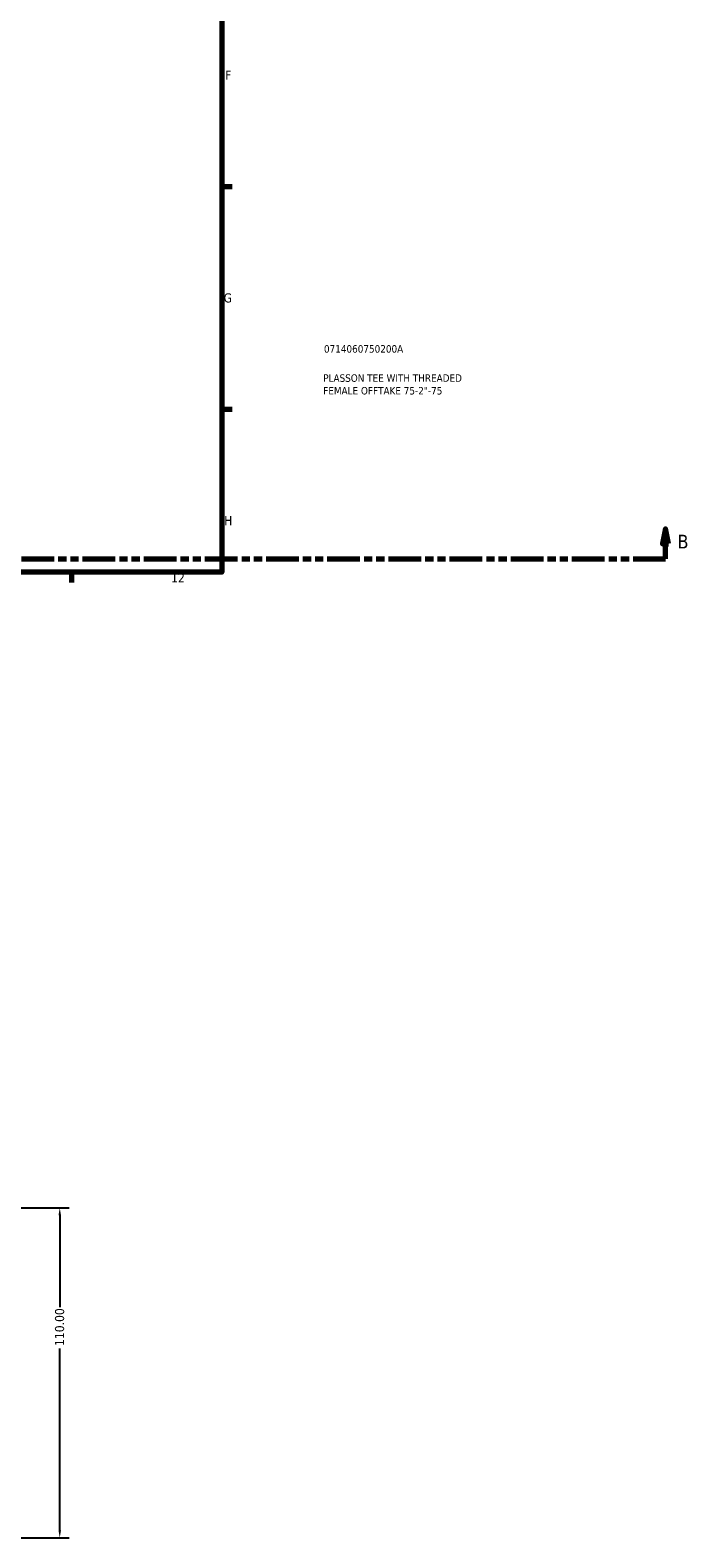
# Model space of a CAD drawing. Header units: millimetres. Extents: x 0 to 1205, y -430 to 831.
# Tile 3 of 7: x 757 to 977, y -302 to 201. Entities that reach past the tile are written whole.
import ezdxf

# ---------------------------------------------------------------- set-up
doc = ezdxf.new("R2010")
doc.units = ezdxf.units.MM
doc.linetypes.add('DOUBLE_DASH_CHAIN', pattern=[1.2403, 0.6614, -0.0827, 0.1654, -0.0827, 0.1654, -0.0827])
for name, color, linetype, lineweight in [('Border (ANSI)', 7, 'Continuous', 70), ('Dimension (ANSI)', 7, 'Continuous', 25), ('Section Line (ANSI)', 7, 'DOUBLE_DASH_CHAIN', 70), ('Title (ISO)', 7, 'Continuous', 50)]:
    doc.layers.add(name, color=color, linetype=linetype, lineweight=lineweight)
doc.styles.add('Label Text (ANSI)', font='tahoma.ttf')
doc.styles.add('Note Text (ANSI)', font='tahoma.ttf')
doc.styles.add('Note Text (ISO)', font='tahoma.ttf')
doc.dimstyles.new('Default - mm (ANSI)', dxfattribs={"dimtxt": 3.048, "dimasz": 2.5, "dimexe": 3.175, "dimexo": 1.6002, "dimgap": 0.8, "dimtad": 0, "dimtoh": 1, "dimrnd": 1e-08, "dimzin": 4, "dimdsep": 46, "dimtxsty": 'Note Text (ANSI)', "dimcen": 0.09, "dimdle": 10, "dimclrd": 256, "dimclre": 256, "dimclrt": 256, "dimadec": 1, "dimazin": 1, "dimtfac": 1, "dimtofl": 0, "dimtmove": 0, "dimatfit": 3, "dimfxl": 1, "dimtolj": 1, "dimtzin": 4, "dimlwd": -1, "dimlwe": -1, "dimarcsym": 0})

# ---------------------------------------------------------------- blocks, each defined once
blk = doc.blocks.new('Borders Default Border')
at = {"layer": 'Border (ANSI)'}
for p, q in [((821, 148.5), (824.45, 148.5)), ((821, 74.25), (824.45, 74.25)), ((770.92, 20), (770.92, 16.55))]:
    blk.add_line(p, q, dxfattribs=at)
at = {"layer": 'Border (ANSI)', "flags": 128}
blk.add_lwpolyline([(20, 20), (20, 574), (821, 574), (821, 20), (20, 20)], dxfattribs=at)
at = {"layer": 'Border (ANSI)', "attachment_point": 7, "style": 'Note Text (ANSI)'}
for s, insert, char_height in [('F', (822.14, 184.1), 3.05), ('G', (821.66, 109.79), 3.05), ('H', (821.81, 35.6), 3.05), ('12', (804.13, 16.55), 3.048)]:
    blk.add_mtext(s, dxfattribs=dict(at, insert=insert, char_height=char_height))
blk = doc.blocks.new('Title Blocks ISO')
at = {"layer": 'Title (ISO)', "color": 232, "true_color": 0xca0064, "style": 'Note Text (ISO)'}
for tag, p in [('PART_NUMBER_001', (34.08, 73.13)), ('DESCRIPTION_001', (33.84, 63.4)), ('DESCRIPTION_002', (33.84, 59.18))]:
    blk.add_attdef(tag, p, '', height=2.5, dxfattribs=at)
blk = doc.blocks.new('2dTransSection0')
at = {"layer": 'Section Line (ANSI)', "linetype": 'Continuous'}
for p, q in [((346.59, 34.35), (345.59, 29.35)), ((346.59, 29.35), (346.59, 34.35)), ((347.59, 29.35), (346.59, 34.35)), ((968.91, 34.35), (967.91, 29.35)), ((968.91, 29.35), (968.91, 34.35)), ((969.91, 29.35), (968.91, 34.35)), ((345.59, 29.35), (347.59, 29.35)), ((346.59, 24.35), (346.59, 29.35)), ((967.91, 29.35), (969.91, 29.35)), ((968.91, 24.35), (968.91, 29.35)), ((346.59, 24.35), (357.37, 24.35)), ((958.13, 24.35), (968.91, 24.35))]:
    blk.add_line(p, q, dxfattribs=at)
at = {"layer": 'Section Line (ANSI)', "linetype": 'DOUBLE_DASH_CHAIN', "ltscale": 16.435152}
blk.add_line((346.59, 24.35), (968.91, 24.35), dxfattribs=at)
at = {"layer": 'Section Line (ANSI)', "linetype": 'Continuous', "flags": 128}
for points in [[(347.59, 29.35), (346.59, 34.35), (345.59, 29.35), (347.59, 29.35)], [(969.91, 29.35), (968.91, 34.35), (967.91, 29.35), (969.91, 29.35)]]:
    blk.add_lwpolyline(points, dxfattribs=at)
at = {"layer": 'Section Line (ANSI)'}
for points in [[(347.59, 29.35), (346.59, 34.35), (345.59, 29.35), (347.59, 29.35)], [(969.91, 29.35), (968.91, 34.35), (967.91, 29.35), (969.91, 29.35)]]:
    blk.add_solid(points, dxfattribs=at)
at = {"layer": 'Section Line (ANSI)', "char_height": 4.57, "attachment_point": 7, "style": 'Label Text (ANSI)'}
for insert in [(339.84, 27.85), (972.87, 27.85)]:
    blk.add_mtext('B', dxfattribs=dict(at, insert=insert))
blk = doc.blocks.new('*D7')
at = {"layer": 'Defpoints', "color": 0, "transparency": 16777216}
for p in [(587.86, -191.96), (767.03, -191.96), (739.03, -301.96)]:
    blk.add_point(p, dxfattribs=at)
at = {"layer": 'Dimension (ANSI)', "transparency": 16777216}
for p, q in [((589.46, -191.96), (770.21, -191.96)), ((767.03, -194.46), (767.03, -225.12)), ((767.03, -299.46), (767.03, -238.8)), ((740.63, -301.96), (770.21, -301.96))]:
    blk.add_line(p, q, dxfattribs=at)
for points in [[(766.61, -194.46), (767.45, -194.46), (767.03, -191.96)], [(766.61, -299.46), (767.45, -299.46), (767.03, -301.96)]]:
    blk.add_solid(points, dxfattribs=at)
at = {"layer": 'Dimension (ANSI)', "transparency": 16777216, "insert": (765.44, -238), "char_height": 3.048, "attachment_point": 1, "rotation": 90, "style": 'Note Text (ANSI)'}
blk.add_mtext('\\A1;110.00', dxfattribs=at)

msp = doc.modelspace()

# ---------------------------------------------------------------- block references
msp.add_blockref('Borders Default Border', (0, 0))
msp.add_blockref('Title Blocks ISO', (821, 20)).add_auto_attribs({'PART_NUMBER_001': '0714060750200A', 'DESCRIPTION_001': 'PLASSON TEE WITH THREADED', 'DESCRIPTION_002': 'FEMALE OFFTAKE 75-2"-75'})
at = {"layer": 'Section Line (ANSI)'}
msp.add_blockref('2dTransSection0', (0, 0), dxfattribs=at)

# ---------------------------------------------------------------- dimensions: what is measured, and where the dimension line sits
at = {"layer": 'Dimension (ANSI)'}
dim = msp.add_linear_dim(base=(767.031, -191.964), p1=(739.031, -301.964), p2=(587.859, -191.964), angle=90, dimstyle='Default - mm (ANSI)', override={"dimtoh": 0, "dimdec": 2, "dimtp": 0, "dimtm": 0, "dimtdec": 2, "dimatfit": 1}, dxfattribs=at)
dim.commit()
dim.dimension.update_dxf_attribs({"geometry": '*D7', "text_midpoint": (767.031, -231.964), "dimtype": 160})

doc.saveas('drawing.dxf')
